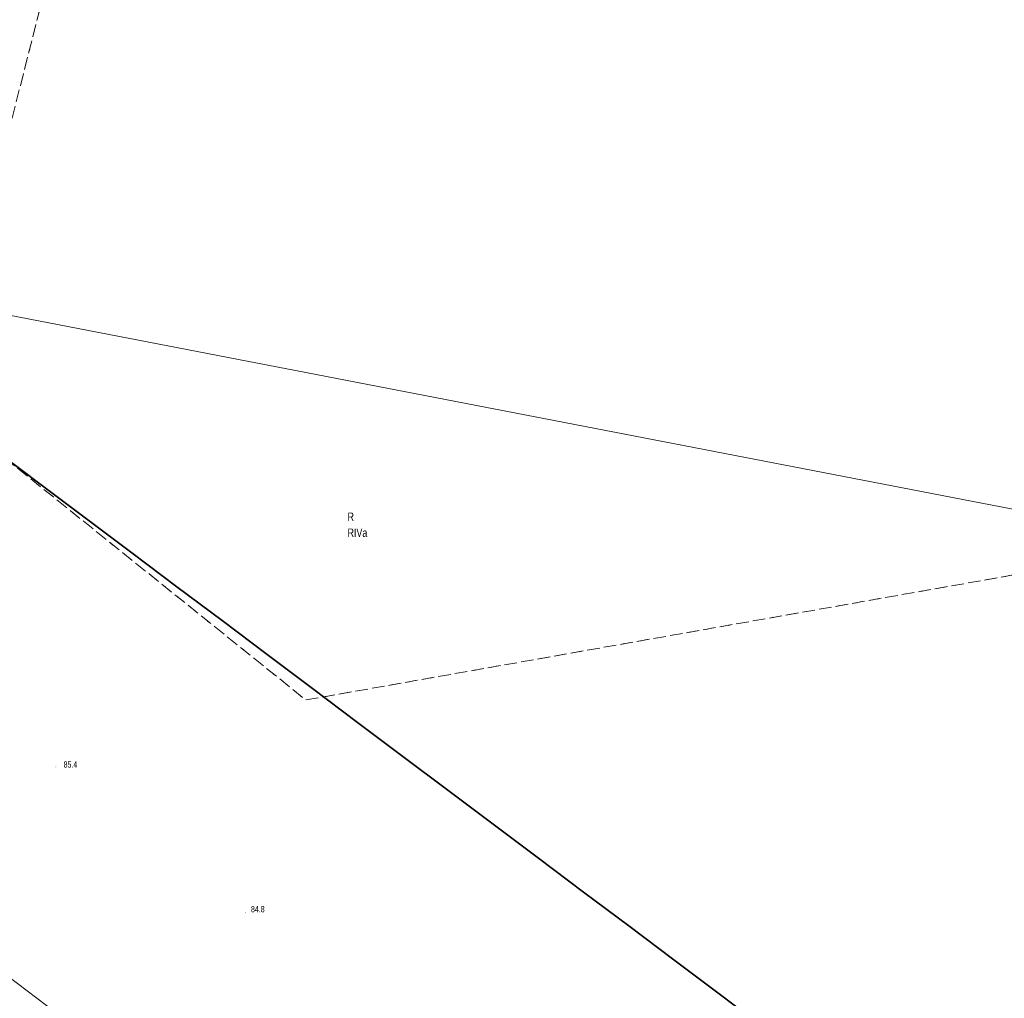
# Model space of a CAD drawing. Header units: metres. Extents: x 6524698 to 6533081, y 5883213 to 5896811.
# Tile 106 of 167: x 6527140 to 6527257, y 5893134 to 5893250. Entities that reach past the tile are written whole.
import ezdxf
from ezdxf.enums import TextEntityAlignment as Align

# ---------------------------------------------------------------- set-up
doc = ezdxf.new("R2010")
doc.units = ezdxf.units.M
doc.header["$MEASUREMENT"] = 0
for name, pattern in [('mapa zasadnicza$0$219-500', [0]), ('mapa zasadnicza$0$egkk-500', [2, 1.5, -0.5]), ('mapa zasadnicza$0$egug-500', [1, 0.5, -0.5])]:
    doc.linetypes.add(name, pattern=pattern)
doc.layers.get('0').update_dxf_attribs({"lineweight": 0})
for name, color, linetype in [('mapa zasadnicza$0$000 Inne (niezydentyfikowane)', 7, 'Continuous'), ('mapa zasadnicza$0$209-oznaczenie konturu klasyfikacyjnego', 7, 'Continuous'), ('mapa zasadnicza$0$210-oznaczenie konturu użytku gruntowego', 7, 'Continuous'), ('mapa zasadnicza$0$217-kontur klasyfikacyjny', 7, 'Continuous'), ('mapa zasadnicza$0$218-kontur użytku gruntowego', 7, 'Continuous'), ('mapa zasadnicza$0$219-działka ewidencyjna', 7, 'Continuous'), ('mapa zasadnicza$0$pikieta naturalna', 7, 'Continuous'), ('mapa zasadnicza$0$pikieta naturalna-Atr2', 7, 'Continuous')]:
    doc.layers.add(name, color=color, linetype=linetype)
doc.layers.add('Sections span lengths and Marker Balls Plan', color=7, linetype='Continuous', lineweight=0)
doc.styles.add('mapa zasadnicza$0$STANDARD', font='Working1250', dxfattribs={"width": 0.75})

# ---------------------------------------------------------------- blocks, each defined once
blk = doc.blocks.new('mapa zasadnicza$0$PW01')
at = {"linetype": 'Continuous', "lineweight": 13}
h = blk.add_hatch(color=0, dxfattribs=at)
edge = h.paths.add_edge_path()
edge.add_arc((0, 0), 0.045, 0, 360)

msp = doc.modelspace()

# ---------------------------------------------------------------- linework, layer by layer
at = {"layer": 'mapa zasadnicza$0$000 Inne (niezydentyfikowane)', "color": 7, "linetype": 'Continuous', "lineweight": 35, "flags": 128}
msp.add_lwpolyline([(6527137.511, 5893198.969), (6527142.886, 5893194.933), (6527148.262, 5893190.896), (6527153.638, 5893186.86), (6527159.013, 5893182.823), (6527164.389, 5893178.787), (6527169.765, 5893174.75), (6527175.14, 5893170.714), (6527180.516, 5893166.677), (6527185.892, 5893162.641), (6527191.267, 5893158.604), (6527196.643, 5893154.568), (6527202.019, 5893150.531), (6527207.394, 5893146.495), (6527212.77, 5893142.458), (6527218.146, 5893138.422), (6527223.521, 5893134.385), (6527228.897, 5893130.349), (6527234.273, 5893126.312), (6527239.648, 5893122.276), (6527245.024, 5893118.239), (6527250.4, 5893114.203), (6527255.775, 5893110.166), (6527261.151, 5893106.13)], dxfattribs=at)
at = {"layer": 'mapa zasadnicza$0$217-kontur klasyfikacyjny', "color": 92, "linetype": 'mapa zasadnicza$0$egkk-500', "lineweight": 18, "flags": 128}
for points in [[(6527151.13, 5893284.59), (6527133.7, 5893216.16)], [(6527130.72, 5893204.43), (6527174.36, 5893169.35)], [(6527174.36, 5893169.35), (6527279.6, 5893187.95)]]:
    msp.add_lwpolyline(points, dxfattribs=at)
at = {"layer": 'mapa zasadnicza$0$218-kontur użytku gruntowego', "color": 3, "linetype": 'mapa zasadnicza$0$egug-500', "lineweight": 18, "flags": 128}
for points in [[(6527151.13, 5893284.59), (6527133.7, 5893216.16)], [(6527130.72, 5893204.43), (6527174.36, 5893169.35)], [(6527174.36, 5893169.35), (6527279.6, 5893187.95)]]:
    msp.add_lwpolyline(points, dxfattribs=at)
at = {"layer": 'mapa zasadnicza$0$219-działka ewidencyjna', "color": 7, "linetype": 'mapa zasadnicza$0$219-500', "lineweight": 18, "flags": 128}
msp.add_lwpolyline([(6527109.5, 5893220.84), (6527279.6, 5893187.95)], dxfattribs=at)
at = {"layer": 'Sections span lengths and Marker Balls Plan', "color": 1, "flags": 128}
msp.add_lwpolyline([(6528593.583, 5891744.832), (6528583.388, 5892009.419), (6528368, 5892214.057), (6528145.319, 5892381.438), (6527922.701, 5892548.47), (6527696.127, 5892718.253), (6527532.976, 5892840.85), (6527306.799, 5893010.338), (6527097.187, 5893167.803), (6526810.693, 5893381.087), (6526776.04, 5893624.814), (6526840.655, 5893855.257), (6526921.106, 5894149.197), (6527007.942, 5894459.944), (6526831.356, 5894636.57), (6526627.422, 5894856.391), (6526661.381, 5895085.668), (6526701.409, 5895318.795), (6526684.46, 5895666.627), (6526663.76, 5896015.761), (6526643.159, 5896365.143), (6526623.932, 5896669.147), (6526634.628, 5896724.489)], dxfattribs=at)

# ---------------------------------------------------------------- block references
at = {"layer": 'mapa zasadnicza$0$pikieta naturalna', "color": 7, "linetype": 'Continuous', "lineweight": 13}
for p, rotation in [((6527144.62, 5893161.39), 0.008), ((6527167.17, 5893144.07), 359.773)]:
    msp.add_blockref('mapa zasadnicza$0$PW01', p, dxfattribs=dict(at, rotation=rotation))

# ---------------------------------------------------------------- texts
at = {"layer": 'mapa zasadnicza$0$209-oznaczenie konturu klasyfikacyjnego', "color": 3, "linetype": 'Continuous', "lineweight": 18, "style": 'mapa zasadnicza$0$STANDARD', "width": 0.79}
msp.add_text('RIVa', height=1, dxfattribs=at).set_placement((6527179.32, 5893189.75), align=Align.TOP_LEFT)
at = {"layer": 'mapa zasadnicza$0$210-oznaczenie konturu użytku gruntowego', "color": 3, "linetype": 'Continuous', "lineweight": 18, "style": 'mapa zasadnicza$0$STANDARD', "width": 0.79}
msp.add_text('R', height=1, dxfattribs=at).set_placement((6527179.32, 5893190.65))
at = {"layer": 'mapa zasadnicza$0$pikieta naturalna-Atr2', "color": 7, "style": 'mapa zasadnicza$0$STANDARD', "width": 0.667}
for s, p in [('85.4', (6527145.54, 5893161.3)), ('84.8', (6527167.83, 5893144.09))]:
    msp.add_text(s, height=0.75, dxfattribs=at).set_placement(p)

doc.saveas('drawing.dxf')
